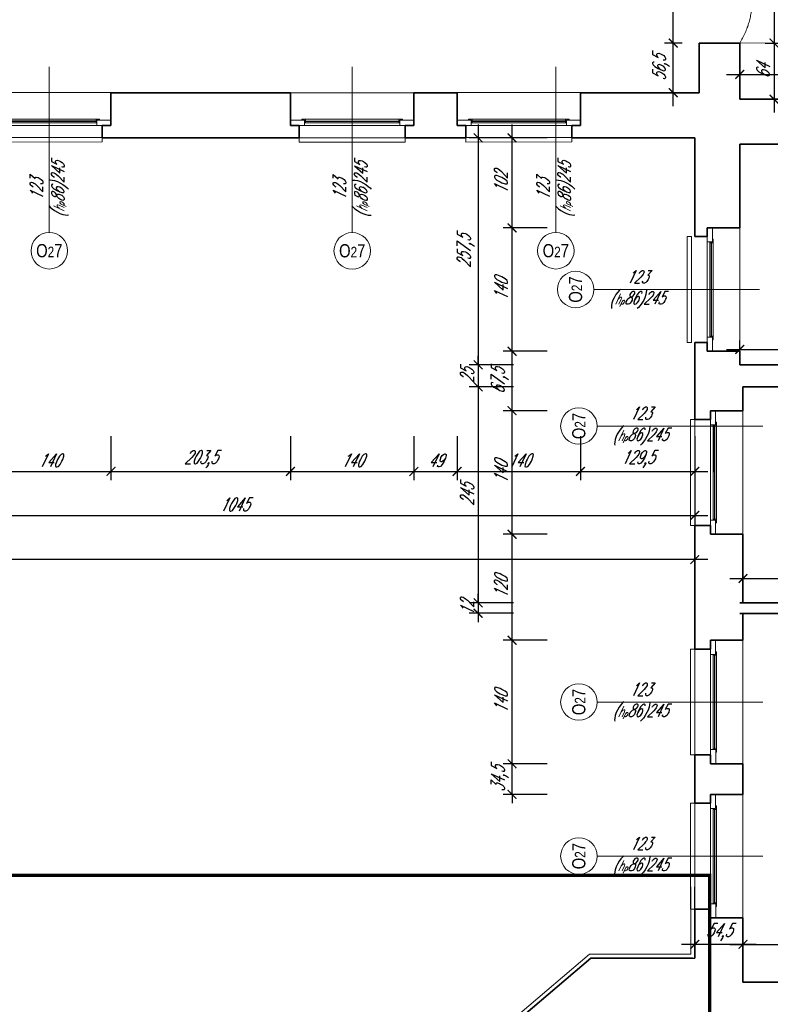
# Model space of a CAD drawing. Header units: millimetres. Extents: x 402 to 79005, y -7782 to 89952.
# Tile 187 of 256: x 26021 to 26873, y 30260 to 31376. Entities that reach past the tile are written whole.
import ezdxf

# ---------------------------------------------------------------- set-up
doc = ezdxf.new("R2010")
doc.units = ezdxf.units.MM
doc.header["$LTSCALE"] = 10
doc.linetypes.add('DASHED', pattern=[19.05, 12.7, -6.35])
doc.layers.get('0').update_dxf_attribs({"lineweight": 0})
doc.layers.get('Defpoints').update_dxf_attribs({"color": 253})
for name, color, linetype, lineweight in [('01 parter - ściany', 253, 'Continuous', 35), ('03-01_okna', 253, 'Continuous', 15), ('03_drzwi', 253, 'Continuous', 15), ('04-1_widok', 253, 'Continuous', 5), ('04-2_nad', 253, 'DASHED', 5), ('05-01_wymiary', 253, 'Continuous', 5), ('05-03_opis', 253, 'Continuous', 5), ('0_A_GRANICA OPRACOWANIA', 1, 'Continuous', 0), ('0_A_ŚCIANY ', 253, 'Continuous', 30)]:
    doc.layers.add(name, color=color, linetype=linetype, lineweight=lineweight)
doc.styles.add('ariel', font='ARIAL.TTF', dxfattribs={"width": 0.8})
doc.styles.add('ariel_wym', font='simplex.shx', dxfattribs={"width": 0.65, "oblique": 25})
doc.dimstyles.new('ariel 50', dxfattribs={"dimtxt": 15, "dimasz": 10, "dimexe": 10, "dimexo": 0, "dimgap": 5, "dimtad": 1, "dimdec": 1, "dimrnd": 0.5, "dimtxsty": 'ariel_wym', "dimblk": 'ARCHTICK', "dimcen": 2.5, "dimdle": 15, "dimazin": 0, "dimtfac": 1, "dimtdec": 1, "dimtix": 1, "dimtmove": 0, "dimatfit": 3, "dimldrblk": 'DOT', "dimfxl": 0, "dimarcsym": 0})
doc.dimstyles.new('ariel 50 wnętrze', dxfattribs={"dimtxt": 15, "dimasz": 10, "dimexe": 10, "dimexo": 0, "dimgap": 5, "dimtad": 1, "dimdec": 1, "dimrnd": 0.5, "dimtxsty": 'ariel_wym', "dimblk": 'ARCHTICK', "dimcen": 2.5, "dimdle": 15, "dimazin": 0, "dimtfac": 1, "dimtdec": 1, "dimtix": 1, "dimtmove": 0, "dimatfit": 3, "dimldrblk": 'DOT', "dimfxl": 0, "dimarcsym": 0})

# ---------------------------------------------------------------- blocks, each defined once
blk = doc.blocks.new('_ArchTick')
at = {"color": 0, "linetype": 'ByBlock', "const_width": 0.15}
blk.add_lwpolyline([(-0.5, -0.5), (0.5, 0.5)], dxfattribs=at)
blk = doc.blocks.new('*D1070')
at = {"layer": '05-01_wymiary', "color": 0, "lineweight": -2}
for p, q in [((26619.5, 30532.8), (26569.5, 30532.8)), ((26579.5, 30532.8), (26579.5, 30542.8)), ((26579.5, 30498.1), (26579.5, 30532.8)), ((26619.5, 30498.1), (26569.5, 30498.1)), ((26579.5, 30498.1), (26579.5, 30488.1))]:
    blk.add_line(p, q, dxfattribs=at)
at = {"layer": 'Defpoints', "color": 0}
for p in [(26579.5, 30532.8), (26841.5, 30532.8), (26841.5, 30498.1)]:
    blk.add_point(p, dxfattribs=at)
at = {"layer": '05-01_wymiary', "color": 0, "lineweight": -2, "xscale": 10, "yscale": 10, "zscale": 10}
for p, rotation in [((26579.5, 30532.8), 270), ((26579.5, 30498.1), 90)]:
    blk.add_blockref('_ArchTick', p, dxfattribs=dict(at, rotation=rotation))
at = {"layer": '05-01_wymiary', "color": 0, "insert": (26565.6, 30515.4), "char_height": 15, "attachment_point": 5, "rotation": 90, "style": 'ariel_wym'}
blk.add_mtext('34,5', dxfattribs=at)
blk = doc.blocks.new('_Dot')
at = {"color": 0, "linetype": 'ByBlock', "lineweight": -2}
blk.add_line((-0.5, 0), (-1, 0), dxfattribs=at)
at = {"color": 0, "linetype": 'ByBlock', "const_width": 0.5}
blk.add_lwpolyline([(-0.25, 0, 1), (0.25, 0, 1)], format="xyb", close=True, dxfattribs=at)
blk = doc.blocks.new('*D1071')
at = {"layer": '05-01_wymiary', "color": 0, "lineweight": -2}
for p, q in [((26579.5, 30517.8), (26579.5, 30687.8)), ((26619.5, 30672.8), (26569.5, 30672.8)), ((26619.5, 30532.8), (26569.5, 30532.8))]:
    blk.add_line(p, q, dxfattribs=at)
at = {"layer": 'Defpoints', "color": 0}
for p in [(26579.5, 30672.8), (26841.5, 30672.8), (26841.5, 30532.8)]:
    blk.add_point(p, dxfattribs=at)
at = {"layer": '05-01_wymiary', "color": 0, "lineweight": -2, "xscale": 10, "yscale": 10, "zscale": 10}
for p, rotation in [((26579.5, 30672.8), 90), ((26579.5, 30532.8), 270)]:
    blk.add_blockref('_ArchTick', p, dxfattribs=dict(at, rotation=rotation))
at = {"layer": '05-01_wymiary', "color": 0, "insert": (26567, 30602.8), "char_height": 15, "attachment_point": 5, "rotation": 90, "style": 'ariel_wym'}
blk.add_mtext('140', dxfattribs=at)
blk = doc.blocks.new('*D1072')
at = {"layer": '05-01_wymiary', "color": 0, "lineweight": -2}
for p, q in [((26579.5, 30657.8), (26579.5, 30808)), ((26619.5, 30793), (26569.5, 30793)), ((26619.5, 30672.8), (26569.5, 30672.8))]:
    blk.add_line(p, q, dxfattribs=at)
at = {"layer": 'Defpoints', "color": 0}
for p in [(26579.5, 30793), (26841.5, 30793), (26841.5, 30672.8)]:
    blk.add_point(p, dxfattribs=at)
at = {"layer": '05-01_wymiary', "color": 0, "lineweight": -2, "xscale": 10, "yscale": 10, "zscale": 10}
for p, rotation in [((26579.5, 30793), 90), ((26579.5, 30672.8), 270)]:
    blk.add_blockref('_ArchTick', p, dxfattribs=dict(at, rotation=rotation))
at = {"layer": '05-01_wymiary', "color": 0, "insert": (26567, 30732.9), "char_height": 15, "attachment_point": 5, "rotation": 90, "style": 'ariel_wym'}
blk.add_mtext('120', dxfattribs=at)
blk = doc.blocks.new('*D1073')
at = {"layer": '05-01_wymiary', "color": 0, "lineweight": -2}
for p, q in [((26579.5, 30778), (26579.5, 30948.1)), ((26619.5, 30933.1), (26569.5, 30933.1)), ((26619.5, 30793), (26569.5, 30793))]:
    blk.add_line(p, q, dxfattribs=at)
at = {"layer": 'Defpoints', "color": 0}
for p in [(26579.5, 30933.1), (26841.5, 30933.1), (26841.5, 30793)]:
    blk.add_point(p, dxfattribs=at)
at = {"layer": '05-01_wymiary', "color": 0, "lineweight": -2, "xscale": 10, "yscale": 10, "zscale": 10}
for p, rotation in [((26579.5, 30933.1), 90), ((26579.5, 30793), 270)]:
    blk.add_blockref('_ArchTick', p, dxfattribs=dict(at, rotation=rotation))
at = {"layer": '05-01_wymiary', "color": 0, "insert": (26567, 30863.1), "char_height": 15, "attachment_point": 5, "rotation": 90, "style": 'ariel_wym'}
blk.add_mtext('140', dxfattribs=at)
blk = doc.blocks.new('*D1074')
at = {"layer": '05-01_wymiary', "color": 0, "lineweight": -2}
for p, q in [((26579.5, 30918.1), (26579.5, 31015.5)), ((26619.5, 31000.5), (26569.5, 31000.5)), ((26619.5, 30933.1), (26569.5, 30933.1))]:
    blk.add_line(p, q, dxfattribs=at)
at = {"layer": 'Defpoints', "color": 0}
for p in [(26579.5, 31000.5), (26837.8, 31000.5), (26841.5, 30933.1)]:
    blk.add_point(p, dxfattribs=at)
at = {"layer": '05-01_wymiary', "color": 0, "lineweight": -2, "xscale": 10, "yscale": 10, "zscale": 10}
for p, rotation in [((26579.5, 31000.5), 90), ((26579.5, 30933.1), 270)]:
    blk.add_blockref('_ArchTick', p, dxfattribs=dict(at, rotation=rotation))
at = {"layer": '05-01_wymiary', "color": 0, "insert": (26565.6, 30966.8), "char_height": 15, "attachment_point": 5, "rotation": 90, "style": 'ariel_wym'}
blk.add_mtext('67,5', dxfattribs=at)
blk = doc.blocks.new('*D1075')
at = {"layer": '05-01_wymiary', "color": 0, "lineweight": -2}
for p, q in [((26579.5, 30985.5), (26579.5, 31155.5)), ((26619.5, 31140.5), (26569.5, 31140.5)), ((26619.5, 31000.5), (26569.5, 31000.5))]:
    blk.add_line(p, q, dxfattribs=at)
at = {"layer": 'Defpoints', "color": 0}
for p in [(26579.5, 31140.5), (26837.8, 31140.5), (26837.8, 31000.5)]:
    blk.add_point(p, dxfattribs=at)
at = {"layer": '05-01_wymiary', "color": 0, "lineweight": -2, "xscale": 10, "yscale": 10, "zscale": 10}
for p, rotation in [((26579.5, 31140.5), 90), ((26579.5, 31000.5), 270)]:
    blk.add_blockref('_ArchTick', p, dxfattribs=dict(at, rotation=rotation))
at = {"layer": '05-01_wymiary', "color": 0, "insert": (26567, 31070.5), "char_height": 15, "attachment_point": 5, "rotation": 90, "style": 'ariel_wym'}
blk.add_mtext('140', dxfattribs=at)
blk = doc.blocks.new('*D1076')
at = {"layer": '05-01_wymiary', "color": 0, "lineweight": -2}
for p, q in [((26579.5, 31125.5), (26579.5, 31257.5)), ((26619.5, 31242.5), (26569.5, 31242.5)), ((26619.5, 31140.5), (26569.5, 31140.5))]:
    blk.add_line(p, q, dxfattribs=at)
at = {"layer": 'Defpoints', "color": 0}
for p in [(26579.5, 31242.5), (26786.8, 31242.5), (26837.8, 31140.5)]:
    blk.add_point(p, dxfattribs=at)
at = {"layer": '05-01_wymiary', "color": 0, "lineweight": -2, "xscale": 10, "yscale": 10, "zscale": 10}
for p, rotation in [((26579.5, 31242.5), 90), ((26579.5, 31140.5), 270)]:
    blk.add_blockref('_ArchTick', p, dxfattribs=dict(at, rotation=rotation))
at = {"layer": '05-01_wymiary', "color": 0, "insert": (26567, 31191.5), "char_height": 15, "attachment_point": 5, "rotation": 90, "style": 'ariel_wym'}
blk.add_mtext('102', dxfattribs=at)
blk = doc.blocks.new('*D1077')
at = {"layer": '05-01_wymiary', "color": 0, "lineweight": -2}
for p, q in [((26541, 31257.5), (26541, 30970.2)), ((26581, 31242.5), (26531, 31242.5)), ((26581, 30985.2), (26531, 30985.2))]:
    blk.add_line(p, q, dxfattribs=at)
at = {"layer": 'Defpoints', "color": 0}
for p in [(26786.8, 31242.5), (26541, 30985.2), (26837.8, 30985.2)]:
    blk.add_point(p, dxfattribs=at)
at = {"layer": '05-01_wymiary', "color": 0, "lineweight": -2, "xscale": 10, "yscale": 10, "zscale": 10}
for p, rotation in [((26541, 31242.5), 90), ((26541, 30985.2), 270)]:
    blk.add_blockref('_ArchTick', p, dxfattribs=dict(at, rotation=rotation))
at = {"layer": '05-01_wymiary', "color": 0, "insert": (26527.1, 31113.8), "char_height": 15, "attachment_point": 5, "rotation": 90, "style": 'ariel_wym'}
blk.add_mtext('257,5', dxfattribs=at)
blk = doc.blocks.new('*D1078')
at = {"layer": '05-01_wymiary', "color": 0, "lineweight": -2}
for p, q in [((26541, 30985.2), (26541, 30995.2)), ((26581, 30985.2), (26531, 30985.2)), ((26541, 30985.2), (26541, 30960.2)), ((26581, 30960.2), (26531, 30960.2)), ((26541, 30960.2), (26541, 30950.2))]:
    blk.add_line(p, q, dxfattribs=at)
at = {"layer": 'Defpoints', "color": 0}
for p in [(26837.8, 30985.2), (26541, 30960.2), (26841.5, 30960.2)]:
    blk.add_point(p, dxfattribs=at)
at = {"layer": '05-01_wymiary', "color": 0, "lineweight": -2, "xscale": 10, "yscale": 10, "zscale": 10}
for p, rotation in [((26541, 30985.2), 270), ((26541, 30960.2), 90)]:
    blk.add_blockref('_ArchTick', p, dxfattribs=dict(at, rotation=rotation))
at = {"layer": '05-01_wymiary', "color": 0, "insert": (26528.5, 30972.7), "char_height": 15, "attachment_point": 5, "rotation": 90, "style": 'ariel_wym'}
blk.add_mtext('25', dxfattribs=at)
blk = doc.blocks.new('*D1079')
at = {"layer": '05-01_wymiary', "color": 0, "lineweight": -2}
for p, q in [((26541, 30975.2), (26541, 30700.4)), ((26581, 30960.2), (26531, 30960.2)), ((26581, 30715.4), (26531, 30715.4))]:
    blk.add_line(p, q, dxfattribs=at)
at = {"layer": 'Defpoints', "color": 0}
for p in [(26841.5, 30960.2), (26541, 30715.4), (26841.5, 30715.4)]:
    blk.add_point(p, dxfattribs=at)
at = {"layer": '05-01_wymiary', "color": 0, "lineweight": -2, "xscale": 10, "yscale": 10, "zscale": 10}
for p, rotation in [((26541, 30960.2), 90), ((26541, 30715.4), 270)]:
    blk.add_blockref('_ArchTick', p, dxfattribs=dict(at, rotation=rotation))
at = {"layer": '05-01_wymiary', "color": 0, "insert": (26528.5, 30837.8), "char_height": 15, "attachment_point": 5, "rotation": 90, "style": 'ariel_wym'}
blk.add_mtext('245', dxfattribs=at)
blk = doc.blocks.new('*D1080')
at = {"layer": '05-01_wymiary', "color": 0, "lineweight": -2}
for p, q in [((26541, 30715.4), (26541, 30725.4)), ((26581, 30715.4), (26531, 30715.4)), ((26541, 30715.4), (26541, 30703.4)), ((26581, 30703.4), (26531, 30703.4)), ((26541, 30703.4), (26541, 30693.4))]:
    blk.add_line(p, q, dxfattribs=at)
at = {"layer": 'Defpoints', "color": 0}
for p in [(26841.5, 30715.4), (26541, 30703.4), (26841.5, 30703.4)]:
    blk.add_point(p, dxfattribs=at)
at = {"layer": '05-01_wymiary', "color": 0, "lineweight": -2, "xscale": 10, "yscale": 10, "zscale": 10}
for p, rotation in [((26541, 30715.4), 270), ((26541, 30703.4), 90)]:
    blk.add_blockref('_ArchTick', p, dxfattribs=dict(at, rotation=rotation))
at = {"layer": '05-01_wymiary', "color": 0, "insert": (26528.5, 30709.4), "char_height": 15, "attachment_point": 5, "rotation": 90, "style": 'ariel_wym'}
blk.add_mtext('12', dxfattribs=at)
blk = doc.blocks.new('*D1118')
at = {"layer": '05-01_wymiary', "color": 0, "lineweight": -2}
for p, q in [((25984.4, 30904.3), (25984.4, 30854.3)), ((26124.4, 30904.3), (26124.4, 30854.3)), ((25969.4, 30864.3), (26139.4, 30864.3))]:
    blk.add_line(p, q, dxfattribs=at)
at = {"layer": 'Defpoints', "color": 0}
for p in [(25984.4, 31293.8), (26124.4, 31293.8), (26124.4, 30864.3)]:
    blk.add_point(p, dxfattribs=at)
at = {"layer": '05-01_wymiary', "color": 0, "lineweight": -2, "xscale": 10, "yscale": 10, "zscale": 10, "rotation": 180}
blk.add_blockref('_ArchTick', (25984.4, 30864.3), dxfattribs=at)
at = {"layer": '05-01_wymiary', "color": 0, "lineweight": -2, "xscale": 10, "yscale": 10, "zscale": 10}
blk.add_blockref('_ArchTick', (26124.4, 30864.3), dxfattribs=at)
at = {"layer": '05-01_wymiary', "color": 0, "insert": (26054.4, 30876.8), "char_height": 15, "attachment_point": 5, "style": 'ariel_wym'}
blk.add_mtext('140', dxfattribs=at)
blk = doc.blocks.new('*D1119')
at = {"layer": '05-01_wymiary', "color": 0, "lineweight": -2}
for p, q in [((26124.4, 30904.3), (26124.4, 30854.3)), ((26328.1, 30904.3), (26328.1, 30854.3)), ((26109.4, 30864.3), (26343.1, 30864.3))]:
    blk.add_line(p, q, dxfattribs=at)
at = {"layer": 'Defpoints', "color": 0}
for p in [(26124.4, 31293.8), (26328.1, 31293.5), (26328.1, 30864.3)]:
    blk.add_point(p, dxfattribs=at)
at = {"layer": '05-01_wymiary', "color": 0, "lineweight": -2, "xscale": 10, "yscale": 10, "zscale": 10, "rotation": 180}
blk.add_blockref('_ArchTick', (26124.4, 30864.3), dxfattribs=at)
at = {"layer": '05-01_wymiary', "color": 0, "lineweight": -2, "xscale": 10, "yscale": 10, "zscale": 10}
blk.add_blockref('_ArchTick', (26328.1, 30864.3), dxfattribs=at)
at = {"layer": '05-01_wymiary', "color": 0, "insert": (26226.3, 30878.2), "char_height": 15, "attachment_point": 5, "style": 'ariel_wym'}
blk.add_mtext('203,5', dxfattribs=at)
blk = doc.blocks.new('*D1120')
at = {"layer": '05-01_wymiary', "color": 0, "lineweight": -2}
for p, q in [((26328.1, 30904.3), (26328.1, 30854.3)), ((26468.1, 30904.3), (26468.1, 30854.3)), ((26313.1, 30864.3), (26483.1, 30864.3))]:
    blk.add_line(p, q, dxfattribs=at)
at = {"layer": 'Defpoints', "color": 0}
for p in [(26328.1, 31293.5), (26468.1, 31293.6), (26468.1, 30864.3)]:
    blk.add_point(p, dxfattribs=at)
at = {"layer": '05-01_wymiary', "color": 0, "lineweight": -2, "xscale": 10, "yscale": 10, "zscale": 10, "rotation": 180}
blk.add_blockref('_ArchTick', (26328.1, 30864.3), dxfattribs=at)
at = {"layer": '05-01_wymiary', "color": 0, "lineweight": -2, "xscale": 10, "yscale": 10, "zscale": 10}
blk.add_blockref('_ArchTick', (26468.1, 30864.3), dxfattribs=at)
at = {"layer": '05-01_wymiary', "color": 0, "insert": (26398.1, 30876.8), "char_height": 15, "attachment_point": 5, "style": 'ariel_wym'}
blk.add_mtext('140', dxfattribs=at)
blk = doc.blocks.new('*D1121')
at = {"layer": '05-01_wymiary', "color": 0, "lineweight": -2}
for p, q in [((26468.1, 30904.3), (26468.1, 30854.3)), ((26517.1, 30904.3), (26517.1, 30854.3)), ((26453.1, 30864.3), (26532.1, 30864.3))]:
    blk.add_line(p, q, dxfattribs=at)
at = {"layer": 'Defpoints', "color": 0}
for p in [(26468.1, 31293.6), (26517.1, 31293.8), (26517.1, 30864.3)]:
    blk.add_point(p, dxfattribs=at)
at = {"layer": '05-01_wymiary', "color": 0, "lineweight": -2, "xscale": 10, "yscale": 10, "zscale": 10, "rotation": 180}
blk.add_blockref('_ArchTick', (26468.1, 30864.3), dxfattribs=at)
at = {"layer": '05-01_wymiary', "color": 0, "lineweight": -2, "xscale": 10, "yscale": 10, "zscale": 10}
blk.add_blockref('_ArchTick', (26517.1, 30864.3), dxfattribs=at)
at = {"layer": '05-01_wymiary', "color": 0, "insert": (26492.6, 30876.8), "char_height": 15, "attachment_point": 5, "style": 'ariel_wym'}
blk.add_mtext('49', dxfattribs=at)
blk = doc.blocks.new('*D1122')
at = {"layer": '05-01_wymiary', "color": 0, "lineweight": -2}
for p, q in [((26517.1, 30904.3), (26517.1, 30854.3)), ((26657.1, 30904.3), (26657.1, 30854.3)), ((26502.1, 30864.3), (26672.1, 30864.3))]:
    blk.add_line(p, q, dxfattribs=at)
at = {"layer": 'Defpoints', "color": 0}
for p in [(26517.1, 31293.8), (26657.1, 31293.8), (26657.1, 30864.3)]:
    blk.add_point(p, dxfattribs=at)
at = {"layer": '05-01_wymiary', "color": 0, "lineweight": -2, "xscale": 10, "yscale": 10, "zscale": 10, "rotation": 180}
blk.add_blockref('_ArchTick', (26517.1, 30864.3), dxfattribs=at)
at = {"layer": '05-01_wymiary', "color": 0, "lineweight": -2, "xscale": 10, "yscale": 10, "zscale": 10}
blk.add_blockref('_ArchTick', (26657.1, 30864.3), dxfattribs=at)
at = {"layer": '05-01_wymiary', "color": 0, "insert": (26587.1, 30876.8), "char_height": 15, "attachment_point": 5, "style": 'ariel_wym'}
blk.add_mtext('140', dxfattribs=at)
blk = doc.blocks.new('*D1381')
at = {"layer": '05-01_wymiary', "color": 0, "lineweight": -2}
for p, q in [((26657.1, 30904.3), (26657.1, 30854.3)), ((26786.8, 30904.3), (26786.8, 30854.3)), ((26642.1, 30864.3), (26801.8, 30864.3))]:
    blk.add_line(p, q, dxfattribs=at)
at = {"layer": 'Defpoints', "color": 0}
for p in [(26657.1, 31293.8), (26786.8, 31242.5), (26786.8, 30864.3)]:
    blk.add_point(p, dxfattribs=at)
at = {"layer": '05-01_wymiary', "color": 0, "lineweight": -2, "xscale": 10, "yscale": 10, "zscale": 10, "rotation": 180}
blk.add_blockref('_ArchTick', (26657.1, 30864.3), dxfattribs=at)
at = {"layer": '05-01_wymiary', "color": 0, "lineweight": -2, "xscale": 10, "yscale": 10, "zscale": 10}
blk.add_blockref('_ArchTick', (26786.8, 30864.3), dxfattribs=at)
at = {"layer": '05-01_wymiary', "color": 0, "insert": (26722, 30878.2), "char_height": 15, "attachment_point": 5, "style": 'ariel_wym'}
blk.add_mtext('129,5', dxfattribs=at)
blk = doc.blocks.new('*D1409')
at = {"layer": '05-01_wymiary', "color": 0, "lineweight": -2}
for p, q in [((25741.8, 30854.3), (25741.8, 30804.3)), ((26786.8, 30854.3), (26786.8, 30804.3)), ((25726.8, 30814.3), (26801.8, 30814.3))]:
    blk.add_line(p, q, dxfattribs=at)
at = {"layer": 'Defpoints', "color": 0}
for p in [(26786.8, 31242.5), (25741.8, 31102.5), (26786.8, 30814.3)]:
    blk.add_point(p, dxfattribs=at)
at = {"layer": '05-01_wymiary', "color": 0, "lineweight": -2, "xscale": 10, "yscale": 10, "zscale": 10, "rotation": 180}
blk.add_blockref('_ArchTick', (25741.8, 30814.3), dxfattribs=at)
at = {"layer": '05-01_wymiary', "color": 0, "lineweight": -2, "xscale": 10, "yscale": 10, "zscale": 10}
blk.add_blockref('_ArchTick', (26786.8, 30814.3), dxfattribs=at)
at = {"layer": '05-01_wymiary', "color": 0, "insert": (26264.3, 30826.8), "char_height": 15, "attachment_point": 5, "style": 'ariel_wym'}
blk.add_mtext('1045', dxfattribs=at)
blk = doc.blocks.new('*D1410')
at = {"layer": '05-01_wymiary', "color": 0, "lineweight": -2}
for p, q in [((22972.2, 30804.3), (22972.2, 30754.3)), ((26786.8, 30804.3), (26786.8, 30754.3)), ((26801.8, 30764.3), (22957.2, 30764.3))]:
    blk.add_line(p, q, dxfattribs=at)
at = {"layer": 'Defpoints', "color": 0}
for p in [(22972.2, 31242.5), (26786.8, 31242.5), (22972.2, 30764.3)]:
    blk.add_point(p, dxfattribs=at)
at = {"layer": '05-01_wymiary', "color": 0, "lineweight": -2, "xscale": 10, "yscale": 10, "zscale": 10, "rotation": 180}
blk.add_blockref('_ArchTick', (22972.2, 30764.3), dxfattribs=at)
at = {"layer": '05-01_wymiary', "color": 0, "lineweight": -2, "xscale": 10, "yscale": 10, "zscale": 10}
blk.add_blockref('_ArchTick', (26786.8, 30764.3), dxfattribs=at)
at = {"layer": '05-01_wymiary', "color": 0, "insert": (24879.5, 30778.2), "char_height": 15, "attachment_point": 5, "style": 'ariel_wym'}
blk.add_mtext('3814,5', dxfattribs=at)
blk = doc.blocks.new('*D1212')
at = {"layer": '05-01_wymiary', "color": 0, "lineweight": -2}
for p, q in [((26841.5, 30318), (26841.5, 30338)), ((27437.8, 30318), (27437.8, 30338)), ((26826.5, 30328), (27452.8, 30328))]:
    blk.add_line(p, q, dxfattribs=at)
at = {"layer": 'Defpoints', "color": 0}
for p in [(27437.8, 30328), (26841.5, 30285.2), (27437.8, 30285.2)]:
    blk.add_point(p, dxfattribs=at)
at = {"layer": '05-01_wymiary', "color": 0, "lineweight": -2, "xscale": 10, "yscale": 10, "zscale": 10, "rotation": 180}
blk.add_blockref('_ArchTick', (26841.5, 30328), dxfattribs=at)
at = {"layer": '05-01_wymiary', "color": 0, "lineweight": -2, "xscale": 10, "yscale": 10, "zscale": 10}
blk.add_blockref('_ArchTick', (27437.8, 30328), dxfattribs=at)
at = {"layer": '05-01_wymiary', "color": 0, "insert": (27139.7, 30341.9), "char_height": 15, "attachment_point": 5, "style": 'ariel_wym'}
blk.add_mtext('596,5', dxfattribs=at)
blk = doc.blocks.new('*D1213')
at = {"layer": '05-01_wymiary', "color": 0, "lineweight": -2}
for p, q in [((26786.8, 30318), (26786.8, 30338)), ((26841.5, 30318), (26841.5, 30338)), ((26856.5, 30328), (26771.8, 30328))]:
    blk.add_line(p, q, dxfattribs=at)
at = {"layer": 'Defpoints', "color": 0}
for p in [(26786.8, 30328), (26786.8, 30299.5), (26841.5, 30285.2)]:
    blk.add_point(p, dxfattribs=at)
at = {"layer": '05-01_wymiary', "color": 0, "lineweight": -2, "xscale": 10, "yscale": 10, "zscale": 10, "rotation": 180}
blk.add_blockref('_ArchTick', (26786.8, 30328), dxfattribs=at)
at = {"layer": '05-01_wymiary', "color": 0, "lineweight": -2, "xscale": 10, "yscale": 10, "zscale": 10}
blk.add_blockref('_ArchTick', (26841.5, 30328), dxfattribs=at)
at = {"layer": '05-01_wymiary', "color": 0, "insert": (26814.2, 30341.9), "char_height": 15, "attachment_point": 5, "style": 'ariel_wym'}
blk.add_mtext('54,5', dxfattribs=at)
blk = doc.blocks.new('*D1218')
at = {"layer": '05-01_wymiary', "color": 0, "lineweight": -2}
for p, q in [((26841.5, 30732.9), (26841.5, 30752.9)), ((27255.9, 30732.9), (27255.9, 30752.9)), ((26826.5, 30742.9), (27270.9, 30742.9))]:
    blk.add_line(p, q, dxfattribs=at)
at = {"layer": 'Defpoints', "color": 0}
for p in [(27255.9, 30742.9), (26841.5, 30715.4), (27255.9, 30715.1)]:
    blk.add_point(p, dxfattribs=at)
at = {"layer": '05-01_wymiary', "color": 0, "lineweight": -2, "xscale": 10, "yscale": 10, "zscale": 10, "rotation": 180}
blk.add_blockref('_ArchTick', (26841.5, 30742.9), dxfattribs=at)
at = {"layer": '05-01_wymiary', "color": 0, "lineweight": -2, "xscale": 10, "yscale": 10, "zscale": 10}
blk.add_blockref('_ArchTick', (27255.9, 30742.9), dxfattribs=at)
at = {"layer": '05-01_wymiary', "color": 0, "insert": (27048.7, 30756.8), "char_height": 15, "attachment_point": 5, "style": 'ariel_wym'}
blk.add_mtext('414,5', dxfattribs=at)
blk = doc.blocks.new('*D1221')
at = {"layer": '05-01_wymiary', "color": 0, "lineweight": -2}
for p, q in [((26837.8, 30992.6), (26837.8, 31012.6)), ((27263.9, 30992.6), (27263.9, 31012.6)), ((26822.8, 31002.6), (27278.9, 31002.6))]:
    blk.add_line(p, q, dxfattribs=at)
at = {"layer": 'Defpoints', "color": 0}
for p in [(27263.9, 31002.6), (26837.8, 30985.2), (27263.9, 30985.2)]:
    blk.add_point(p, dxfattribs=at)
at = {"layer": '05-01_wymiary', "color": 0, "lineweight": -2, "xscale": 10, "yscale": 10, "zscale": 10, "rotation": 180}
blk.add_blockref('_ArchTick', (26837.8, 31002.6), dxfattribs=at)
at = {"layer": '05-01_wymiary', "color": 0, "lineweight": -2, "xscale": 10, "yscale": 10, "zscale": 10}
blk.add_blockref('_ArchTick', (27263.9, 31002.6), dxfattribs=at)
at = {"layer": '05-01_wymiary', "color": 0, "insert": (27050.9, 31015.1), "char_height": 15, "attachment_point": 5, "style": 'ariel_wym'}
blk.add_mtext('426', dxfattribs=at)
blk = doc.blocks.new('*D1224')
at = {"layer": '05-01_wymiary', "color": 0, "lineweight": -2}
for p, q in [((26822.8, 31314.3), (27439.8, 31314.3)), ((26837.8, 31304.3), (26837.8, 31324.3)), ((27424.8, 31304.3), (27424.8, 31324.3))]:
    blk.add_line(p, q, dxfattribs=at)
at = {"layer": 'Defpoints', "color": 0}
for p in [(27424.8, 31314.3), (26837.8, 31286.2), (27424.8, 31286.2)]:
    blk.add_point(p, dxfattribs=at)
at = {"layer": '05-01_wymiary', "color": 0, "lineweight": -2, "xscale": 10, "yscale": 10, "zscale": 10, "rotation": 180}
blk.add_blockref('_ArchTick', (26837.8, 31314.3), dxfattribs=at)
at = {"layer": '05-01_wymiary', "color": 0, "lineweight": -2, "xscale": 10, "yscale": 10, "zscale": 10}
blk.add_blockref('_ArchTick', (27424.8, 31314.3), dxfattribs=at)
at = {"layer": '05-01_wymiary', "color": 0, "insert": (27131.3, 31326.8), "char_height": 15, "attachment_point": 5, "style": 'ariel_wym'}
blk.add_mtext('587', dxfattribs=at)
blk = doc.blocks.new('*D1237')
at = {"layer": '05-01_wymiary', "color": 0, "lineweight": -2}
for p, q in [((26876.8, 31461.9), (26876.8, 31335)), ((26866.8, 31446.9), (26886.8, 31446.9)), ((26866.8, 31350), (26886.8, 31350))]:
    blk.add_line(p, q, dxfattribs=at)
at = {"layer": 'Defpoints', "color": 0}
for p in [(26837.8, 31446.9), (26837.8, 31350), (26876.8, 31350)]:
    blk.add_point(p, dxfattribs=at)
at = {"layer": '05-01_wymiary', "color": 0, "lineweight": -2, "xscale": 10, "yscale": 10, "zscale": 10}
for p, rotation in [((26876.8, 31446.9), 90), ((26876.8, 31350), 270)]:
    blk.add_blockref('_ArchTick', p, dxfattribs=dict(at, rotation=rotation))
at = {"layer": '05-01_wymiary', "color": 0, "insert": (26864.3, 31398.5), "char_height": 15, "attachment_point": 5, "rotation": 90, "style": 'ariel_wym'}
blk.add_mtext('97', dxfattribs=at)
blk = doc.blocks.new('*D1238')
at = {"layer": '05-01_wymiary', "color": 0, "lineweight": -2}
for p, q in [((26876.8, 31365), (26876.8, 31271.2)), ((26866.8, 31350), (26886.8, 31350)), ((26866.8, 31286.2), (26886.8, 31286.2))]:
    blk.add_line(p, q, dxfattribs=at)
at = {"layer": 'Defpoints', "color": 0}
for p in [(26837.8, 31350), (26837.8, 31286.2), (26876.8, 31286.2)]:
    blk.add_point(p, dxfattribs=at)
at = {"layer": '05-01_wymiary', "color": 0, "lineweight": -2, "xscale": 10, "yscale": 10, "zscale": 10}
for p, rotation in [((26876.8, 31350), 90), ((26876.8, 31286.2), 270)]:
    blk.add_blockref('_ArchTick', p, dxfattribs=dict(at, rotation=rotation))
at = {"layer": '05-01_wymiary', "color": 0, "insert": (26864.3, 31318.1), "char_height": 15, "attachment_point": 5, "rotation": 90, "style": 'ariel_wym'}
blk.add_mtext('64', dxfattribs=at)
blk = doc.blocks.new('*D1245')
at = {"layer": '05-01_wymiary', "color": 0, "lineweight": -2}
for p, q in [((26762.4, 31278.5), (26762.4, 31365)), ((26772.4, 31350), (26752.4, 31350)), ((26772.4, 31293.5), (26752.4, 31293.5))]:
    blk.add_line(p, q, dxfattribs=at)
at = {"layer": 'Defpoints', "color": 0}
for p in [(26762.4, 31350), (26791.8, 31350), (26791.8, 31293.5)]:
    blk.add_point(p, dxfattribs=at)
at = {"layer": '05-01_wymiary', "color": 0, "lineweight": -2, "xscale": 10, "yscale": 10, "zscale": 10}
for p, rotation in [((26762.4, 31350), 90), ((26762.4, 31293.5), 270)]:
    blk.add_blockref('_ArchTick', p, dxfattribs=dict(at, rotation=rotation))
at = {"layer": '05-01_wymiary', "color": 0, "insert": (26748.5, 31321.8), "char_height": 15, "attachment_point": 5, "rotation": 90, "style": 'ariel_wym'}
blk.add_mtext('56,5', dxfattribs=at)
blk = doc.blocks.new('*D1246')
at = {"layer": '05-01_wymiary', "color": 0, "lineweight": -2}
for p, q in [((26762.4, 31335), (26762.4, 31461.9)), ((26772.4, 31446.9), (26752.4, 31446.9)), ((26772.4, 31350), (26752.4, 31350))]:
    blk.add_line(p, q, dxfattribs=at)
at = {"layer": 'Defpoints', "color": 0}
for p in [(26762.4, 31446.9), (26791.8, 31446.9), (26791.8, 31350)]:
    blk.add_point(p, dxfattribs=at)
at = {"layer": '05-01_wymiary', "color": 0, "lineweight": -2, "xscale": 10, "yscale": 10, "zscale": 10}
for p, rotation in [((26762.4, 31446.9), 90), ((26762.4, 31350), 270)]:
    blk.add_blockref('_ArchTick', p, dxfattribs=dict(at, rotation=rotation))
at = {"layer": '05-01_wymiary', "color": 0, "insert": (26749.9, 31398.5), "char_height": 15, "attachment_point": 5, "rotation": 90, "style": 'ariel_wym'}
blk.add_mtext('97', dxfattribs=at)

msp = doc.modelspace()

# ---------------------------------------------------------------- linework, layer by layer
at = {"color": 1, "lineweight": 0}
for points in [[(26782.335, 30316.926), (26782.335, 30393.398)], [(26667.258, 30316.926), (26588.153, 30249.577)], [(26782.335, 30316.926), (26667.258, 30316.926)]]:
    msp.add_lwpolyline(points, dxfattribs=at)
at = {"layer": '01 parter - ściany'}
for p, q in [((26791.835, 31350.003), (26791.835, 31293.499)), ((26837.835, 31350.003), (26791.835, 31350.003)), ((26837.835, 31350.003), (26837.835, 31286.184)), ((26124.447, 31293.626), (26124.444, 31256.625)), ((26328.147, 31293.499), (26124.447, 31293.499)), ((26328.147, 31293.499), (26328.147, 31256.477)), ((26468.147, 31293.499), (26468.144, 31256.497)), ((26517.147, 31293.499), (26468.147, 31293.499)), ((26517.147, 31293.499), (26517.147, 31256.604)), ((26657.147, 31293.499), (26657.144, 31256.625)), ((26791.835, 31293.499), (26657.147, 31293.499)), ((26837.835, 31286.184), (27424.835, 31286.184)), ((26114.444, 31242.499), (26114.444, 31256.623)), ((26124.415, 31256.606), (26114.444, 31256.606)), ((26338.118, 31256.478), (26328.147, 31256.478)), ((26338.118, 31242.438), (26338.118, 31256.478)), ((26458.144, 31242.477), (26458.144, 31256.496)), ((26468.115, 31256.478), (26458.144, 31256.478)), ((26527.118, 31256.606), (26517.147, 31256.606)), ((26527.118, 31242.499), (26527.118, 31256.606)), ((26647.144, 31242.499), (26647.144, 31256.623)), ((26657.115, 31256.606), (26647.144, 31256.606)), ((26114.444, 31242.499), (26338.118, 31242.499)), ((26458.144, 31242.499), (26527.118, 31242.499)), ((26647.144, 31242.499), (26786.835, 31242.499)), ((26786.835, 31242.499), (26786.835, 31130.527)), ((26837.835, 31235.184), (26837.835, 31140.527)), ((26837.835, 31235.184), (27437.835, 31235.184)), ((26800.834, 31140.527), (26837.835, 31140.527)), ((26800.834, 31130.527), (26800.834, 31140.527)), ((26786.835, 31130.527), (26800.834, 31130.527)), ((26786.835, 31010.527), (26786.835, 30923.075)), ((26786.835, 31010.527), (26800.834, 31010.527)), ((26800.834, 31000.527), (26800.834, 31010.527)), ((26837.835, 31000.527), (26800.834, 31000.527)), ((26837.835, 31000.527), (26837.835, 30985.184)), ((27263.903, 30985.184), (26837.835, 30985.184)), ((26841.522, 30960.184), (26841.522, 30933.075)), ((26841.522, 30960.184), (27263.903, 30960.184)), ((26786.835, 30923.075), (26804.522, 30923.075)), ((26804.522, 30933.075), (26841.522, 30933.075)), ((26804.522, 30923.075), (26804.522, 30933.075)), ((26786.835, 30803.075), (26786.835, 30662.818)), ((26786.835, 30803.075), (26804.522, 30803.075)), ((26804.522, 30793.075), (26804.522, 30803.075)), ((26841.522, 30793.075), (26804.522, 30793.075)), ((26841.522, 30793.075), (26841.522, 30715.36)), ((26837.835, 30715.36), (27255.903, 30715.36)), ((26837.835, 30703.36), (27255.903, 30703.36)), ((26841.522, 30703.36), (26841.522, 30672.818)), ((26804.522, 30672.818), (26841.522, 30672.818)), ((26804.522, 30662.818), (26804.522, 30672.818)), ((26786.835, 30662.818), (26804.522, 30662.818)), ((26786.835, 30542.818), (26786.835, 30488.105)), ((26786.835, 30542.818), (26804.522, 30542.818)), ((26804.522, 30532.818), (26804.522, 30542.818)), ((26841.522, 30532.818), (26804.522, 30532.818)), ((26841.522, 30532.818), (26841.522, 30498.105)), ((26786.835, 30488.105), (26804.522, 30488.105)), ((26804.522, 30498.105), (26841.522, 30498.105)), ((26804.522, 30488.105), (26804.522, 30498.105)), ((26786.835, 30368.105), (26786.835, 30312.426)), ((26786.835, 30368.105), (26804.522, 30368.105)), ((26804.522, 30358.105), (26804.522, 30368.105)), ((26841.522, 30358.105), (26804.522, 30358.105)), ((26841.522, 30358.105), (26841.522, 30285.184)), ((26784.17, 30312.426), (26668.914, 30312.426)), ((27437.835, 30285.184), (26841.522, 30285.184))]:
    msp.add_line(p, q, dxfattribs=at)
msp.add_lwpolyline([(26668.914, 30312.426), (26592.653, 30247.499)], dxfattribs=at)
at = {"layer": '03-01_okna', "linetype": 'Continuous', "lineweight": 0}
for p, q in [((26108.444, 31259.623), (26000.447, 31259.604)), ((26107.444, 31261.623), (26001.447, 31261.604)), ((26107.444, 31261.123), (26001.447, 31261.104)), ((26107.444, 31263.623), (26107.444, 31259.623)), ((26452.144, 31259.496), (26344.147, 31259.477)), ((26345.147, 31263.477), (26345.147, 31259.477)), ((26451.144, 31261.496), (26345.147, 31261.477)), ((26451.144, 31260.996), (26345.147, 31260.977)), ((26451.144, 31263.496), (26451.144, 31259.496)), ((26641.144, 31259.623), (26533.147, 31259.604)), ((26534.147, 31263.604), (26534.147, 31259.604)), ((26640.144, 31261.623), (26534.147, 31261.604)), ((26640.144, 31261.123), (26534.147, 31261.104)), ((26640.144, 31263.623), (26640.144, 31259.623)), ((26000.447, 31256.604), (26108.444, 31256.623)), ((26344.147, 31256.477), (26452.144, 31256.496)), ((26533.147, 31256.604), (26641.144, 31256.623)), ((26114.474, 31237.776), (25994.419, 31237.757)), ((26114.474, 31242.776), (26114.474, 31237.776)), ((26338.119, 31242.63), (26338.119, 31237.63)), ((26458.174, 31237.649), (26338.119, 31237.63)), ((26458.174, 31242.649), (26458.174, 31237.649)), ((26527.119, 31242.757), (26527.119, 31237.757)), ((26647.174, 31237.776), (26527.119, 31237.757)), ((26647.174, 31242.776), (26647.174, 31237.776)), ((26778.132, 31130.527), (26778.132, 31010.527)), ((26783.132, 31130.527), (26778.132, 31130.527)), ((26800.834, 31016.527), (26800.819, 31124.527)), ((26803.819, 31124.527), (26803.834, 31016.527)), ((26807.819, 31123.527), (26803.819, 31123.527)), ((26805.319, 31123.527), (26805.334, 31017.527)), ((26805.819, 31123.527), (26805.834, 31017.527)), ((26807.834, 31017.527), (26803.834, 31017.527)), ((26783.132, 31010.527), (26778.132, 31010.527)), ((26781.819, 30923.075), (26781.819, 30803.075)), ((26786.819, 30923.075), (26781.819, 30923.075)), ((26804.522, 30809.075), (26804.507, 30917.075)), ((26807.507, 30917.075), (26807.522, 30809.075)), ((26811.507, 30916.075), (26807.507, 30916.075)), ((26809.007, 30916.075), (26809.022, 30810.075)), ((26809.507, 30916.075), (26809.522, 30810.075)), ((26786.819, 30803.075), (26781.819, 30803.075)), ((26811.522, 30810.075), (26807.522, 30810.075)), ((26781.835, 30662.818), (26781.835, 30542.818)), ((26786.835, 30662.818), (26781.835, 30662.818)), ((26804.537, 30548.818), (26804.522, 30656.818)), ((26807.522, 30656.818), (26807.537, 30548.818)), ((26811.522, 30655.818), (26807.522, 30655.818)), ((26809.022, 30655.818), (26809.037, 30549.818)), ((26809.522, 30655.818), (26809.537, 30549.818)), ((26811.537, 30549.818), (26807.537, 30549.818)), ((26786.835, 30542.818), (26781.835, 30542.818)), ((26781.835, 30488.105), (26781.835, 30368.105)), ((26786.835, 30488.105), (26781.835, 30488.105)), ((26804.537, 30374.105), (26804.522, 30482.105)), ((26807.522, 30482.105), (26807.537, 30374.105)), ((26811.522, 30481.105), (26807.522, 30481.105)), ((26809.022, 30481.105), (26809.037, 30375.105)), ((26809.522, 30481.105), (26809.537, 30375.105)), ((26786.835, 30368.105), (26781.835, 30368.105)), ((26811.537, 30375.105), (26807.537, 30375.105))]:
    msp.add_line(p, q, dxfattribs=at)
at = {"layer": '03-01_okna', "linetype": 'DASHED'}
for p, q in [((26114.474, 31242.776), (25994.419, 31242.757)), ((26458.174, 31242.649), (26338.119, 31242.63)), ((26647.174, 31242.776), (26527.119, 31242.757)), ((26783.132, 31130.527), (26783.132, 31010.527)), ((26786.819, 30923.075), (26786.819, 30803.075)), ((26786.835, 30662.818), (26786.835, 30542.818)), ((26786.835, 30488.105), (26786.835, 30368.105))]:
    msp.add_line(p, q, dxfattribs=at)
at = {"layer": '03-01_okna', "linetype": 'Continuous', "lineweight": 0}
for points in [[(26111.444, 31262.623), (26111.444, 31263.623), (25997.447, 31263.604), (25997.447, 31262.604)], [(26455.144, 31262.496), (26455.144, 31263.496), (26341.147, 31263.477), (26341.147, 31262.477)], [(26644.144, 31262.623), (26644.144, 31263.623), (26530.147, 31263.604), (26530.147, 31262.604)], [(26806.819, 31127.527), (26807.819, 31127.527), (26807.834, 31013.527), (26806.834, 31013.527)], [(26810.507, 30920.075), (26811.507, 30920.075), (26811.522, 30806.075), (26810.522, 30806.075)], [(26810.522, 30659.818), (26811.522, 30659.818), (26811.537, 30545.818), (26810.537, 30545.818)], [(26810.522, 30485.105), (26811.522, 30485.105), (26811.537, 30371.105), (26810.537, 30371.105)]]:
    msp.add_lwpolyline(points, dxfattribs=at)
for points in [[(26108.444, 31262.623), (26124.444, 31262.623), (26124.444, 31256.623), (26108.444, 31256.623)], [(26328.147, 31262.477), (26344.147, 31262.477), (26344.147, 31256.477), (26328.147, 31256.477)], [(26452.144, 31262.496), (26468.144, 31262.496), (26468.144, 31256.496), (26452.144, 31256.496)], [(26517.147, 31262.604), (26533.147, 31262.604), (26533.147, 31256.604), (26517.147, 31256.604)], [(26641.144, 31262.623), (26657.144, 31262.623), (26657.144, 31256.623), (26641.144, 31256.623)], [(26806.819, 31124.527), (26806.819, 31140.527), (26800.819, 31140.527), (26800.819, 31124.527)], [(26806.834, 31000.527), (26806.834, 31016.527), (26800.834, 31016.527), (26800.834, 31000.527)], [(26810.507, 30917.075), (26810.507, 30933.075), (26804.507, 30933.075), (26804.507, 30917.075)], [(26810.522, 30793.075), (26810.522, 30809.075), (26804.522, 30809.075), (26804.522, 30793.075)], [(26810.522, 30656.818), (26810.522, 30672.818), (26804.522, 30672.818), (26804.522, 30656.818)], [(26810.537, 30532.818), (26810.537, 30548.818), (26804.537, 30548.818), (26804.537, 30532.818)], [(26810.522, 30482.105), (26810.522, 30498.105), (26804.522, 30498.105), (26804.522, 30482.105)], [(26810.537, 30358.105), (26810.537, 30374.105), (26804.537, 30374.105), (26804.537, 30358.105)]]:
    msp.add_lwpolyline(points, close=True, dxfattribs=at)
at = {"layer": '03_drzwi'}
msp.add_line((26912.985, 31350.054), (26812.985, 31349.989), dxfattribs=at)
msp.add_arc((26812.442, 31346.425), 100.609, 2.067424, 92.454812, dxfattribs=at)
at = {"layer": '04-1_widok'}
for p, q in [((25984.416, 31293.757), (26124.444, 31293.776)), ((26328.116, 31293.63), (26468.144, 31293.649)), ((26517.116, 31293.757), (26657.144, 31293.776)), ((26837.771, 31000.496), (26837.771, 31140.528)), ((26841.459, 30793.044), (26841.459, 30933.076)), ((26841.474, 30532.786), (26841.474, 30672.818)), ((26841.474, 30358.074), (26841.474, 30498.106))]:
    msp.add_line(p, q, dxfattribs=at)
at = {"layer": '04-2_nad', "ltscale": 2}
msp.add_arc((26761.063, 31398.472), 90.791, 327.733926, 32.266074, dxfattribs=at)
at = {"layer": '05-03_opis', "lineweight": 0}
for p, q in [((26054.447, 31323.165), (26054.447, 31135.147)), ((26398.147, 31323.037), (26398.147, 31135.02)), ((26629.147, 31323.165), (26629.147, 31135.147)), ((26860.34, 31070.527), (26672.323, 31070.527)), ((26864.028, 30915.764), (26676.01, 30915.764)), ((26864.043, 30602.818), (26676.025, 30602.818)), ((26864.043, 30428.105), (26676.025, 30428.105))]:
    msp.add_line(p, q, dxfattribs=at)
for centre in [(26054.447, 31114.458), (26398.147, 31114.331), (26629.147, 31114.458), (26651.634, 31070.527), (26655.321, 30915.764), (26655.336, 30602.818), (26655.336, 30428.105)]:
    msp.add_circle(centre, 20.689, dxfattribs=at)
at = {"layer": '0_A_GRANICA OPRACOWANIA', "color": 1, "linetype": 'DASHED', "const_width": 4}
msp.add_lwpolyline([(25790.687, 30406.325), (26803.781, 30406.325), (26803.781, 29012.403), (25790.687, 29012.403)], close=True, dxfattribs=at)
at = {"layer": '0_A_ŚCIANY ', "lineweight": 30}
for points in [[(26668.914, 30312.426), (26786.835, 30312.426), (26786.835, 30393.398)], [(26668.914, 30312.426), (26592.653, 30247.499)]]:
    msp.add_lwpolyline(points, dxfattribs=at)

# ---------------------------------------------------------------- texts
at = {"layer": '05-03_opis', "lineweight": 0, "attachment_point": 5, "rotation": 90}
for s, insert, char_height, width, style in [('123\\P({\\H0.8333x;h\\H0.6x;p}86)245', (26054.447, 31184.03), 14.4, 62.66128, 'ariel_wym'), ('123\\P({\\H0.8333x;h\\H0.6x;p}86)245', (26398.147, 31183.903), 14.4, 62.66128, 'ariel_wym'), ('123\\P({\\H0.8333x;h\\H0.6x;p}86)245', (26629.147, 31184.03), 14.4, 62.66128, 'ariel_wym'), ('O{\\H0.8x;2}7', (26651.634, 31070.527), 15, 75.19353, 'ariel'), ('O{\\H0.8x;2}7', (26655.321, 30915.764), 15, 75.19353, 'ariel'), ('O{\\H0.8x;2}7', (26655.336, 30602.818), 15, 75.19353, 'ariel'), ('O{\\H0.8x;2}7', (26655.336, 30428.105), 15, 75.19353, 'ariel')]:
    msp.add_mtext(s, dxfattribs=dict(at, insert=insert, char_height=char_height, width=width, style=style))
at = {"layer": '05-03_opis', "lineweight": 0, "attachment_point": 5}
for s, insert, char_height, width, style in [('O{\\H0.8x;2}7', (26054.447, 31114.458), 15, 75.19353, 'ariel'), ('O{\\H0.8x;2}7', (26398.147, 31114.331), 15, 75.19353, 'ariel'), ('O{\\H0.8x;2}7', (26629.147, 31114.458), 15, 75.19353, 'ariel'), ('123\\P({\\H0.8333x;h\\H0.6x;p}86)245', (26721.205, 31070.527), 14.4, 62.66128, 'ariel_wym'), ('123\\P({\\H0.8333x;h\\H0.6x;p}86)245', (26724.893, 30915.764), 14.4, 62.66128, 'ariel_wym'), ('123\\P({\\H0.8333x;h\\H0.6x;p}86)245', (26724.908, 30602.818), 14.4, 62.66128, 'ariel_wym'), ('123\\P({\\H0.8333x;h\\H0.6x;p}86)245', (26724.908, 30428.105), 14.4, 62.66128, 'ariel_wym')]:
    msp.add_mtext(s, dxfattribs=dict(at, insert=insert, char_height=char_height, width=width, style=style))

# ---------------------------------------------------------------- dimensions: what is measured, and where the dimension line sits
at = {"layer": '05-01_wymiary'}
for base, p1, p2, dimstyle, picture, middle in [((26762.399, 31446.941), (26791.835, 31350.003), (26791.835, 31446.941), 'ariel 50 wnętrze', '*D1246', (26749.899, 31398.472)), ((26876.751, 31350.003), (26837.835, 31446.941), (26837.835, 31350.003), 'ariel 50 wnętrze', '*D1237', (26864.251, 31398.472)), ((26876.751, 31286.184), (26837.835, 31350.003), (26837.835, 31286.184), 'ariel 50 wnętrze', '*D1238', (26864.251, 31318.093)), ((26579.545, 31242.499), (26837.835, 31140.527), (26786.835, 31242.499), 'ariel 50', '*D1076', (26567.045, 31191.513)), ((26579.545, 31140.527), (26837.835, 31000.527), (26837.835, 31140.527), 'ariel 50', '*D1075', (26567.045, 31070.527)), ((26579.545, 31000.527), (26841.522, 30933.075), (26837.835, 31000.527), 'ariel 50', '*D1074', (26565.616, 30966.801)), ((26541.033, 30960.184), (26837.835, 30985.184), (26841.522, 30960.184), 'ariel 50', '*D1078', (26528.533, 30972.684)), ((26541.033, 30715.36), (26841.522, 30960.184), (26841.522, 30715.36), 'ariel 50', '*D1079', (26528.533, 30837.772)), ((26579.545, 30933.075), (26841.459, 30793.044), (26841.522, 30933.075), 'ariel 50', '*D1073', (26567.045, 30863.06)), ((26579.545, 30793.044), (26841.522, 30672.818), (26841.459, 30793.044), 'ariel 50', '*D1072', (26567.045, 30732.931)), ((26541.033, 30703.36), (26841.522, 30715.36), (26841.522, 30703.36), 'ariel 50', '*D1080', (26528.533, 30709.36)), ((26579.545, 30672.818), (26841.474, 30532.786), (26841.522, 30672.818), 'ariel 50', '*D1071', (26567.045, 30602.802)), ((26579.545, 30532.786), (26841.522, 30498.105), (26841.474, 30532.786), 'ariel 50', '*D1070', (26565.616, 30515.446))]:
    dim = msp.add_linear_dim(base=base, p1=p1, p2=p2, angle=90, dimstyle=dimstyle, override={"dimtmove": 1}, dxfattribs=at)
    dim.commit()
    dim.dimension.update_dxf_attribs({"geometry": picture, "text_midpoint": middle})
for base, p1, p2, dimstyle, picture, middle in [((26762.399, 31350.003), (26791.835, 31293.499), (26791.835, 31350.003), 'ariel 50 wnętrze', '*D1245', (26748.47, 31321.751)), ((26541.033, 30985.184), (26786.835, 31242.499), (26837.835, 30985.184), 'ariel 50', '*D1077', (26527.104, 31113.841))]:
    dim = msp.add_linear_dim(base=base, p1=p1, p2=p2, angle=90, dimstyle=dimstyle, dxfattribs=at)
    dim.commit()
    dim.dimension.update_dxf_attribs({"geometry": picture, "text_midpoint": middle})
for base, p1, p2, dimstyle, picture, middle in [((27424.835, 31314.285), (26837.835, 31286.184), (27424.835, 31286.184), 'ariel 50 wnętrze', '*D1224', (27131.335, 31326.785)), ((22972.224, 30764.289), (26786.835, 31242.499), (22972.224, 31242.499), 'ariel 50', '*D1410', (24879.529, 30778.218)), ((27263.903, 31002.599), (26837.835, 30985.184), (27263.903, 30985.184), 'ariel 50 wnętrze', '*D1221', (27050.869, 31015.099)), ((27255.903, 30742.853), (26841.522, 30715.36), (27255.903, 30715.113), 'ariel 50 wnętrze', '*D1218', (27048.713, 30756.782)), ((27437.835, 30327.98), (26841.522, 30285.184), (27437.835, 30285.184), 'ariel 50 wnętrze', '*D1212', (27139.678, 30341.908))]:
    dim = msp.add_linear_dim(base=base, p1=p1, p2=p2, dimstyle=dimstyle, dxfattribs=at)
    dim.commit()
    dim.dimension.update_dxf_attribs({"geometry": picture, "text_midpoint": middle})
for base, p1, p2, dimstyle, picture, middle in [((26124.444, 30864.289), (25984.416, 31293.757), (26124.444, 31293.776), 'ariel 50', '*D1118', (26054.43, 30876.789)), ((26328.147, 30864.289), (26124.444, 31293.776), (26328.147, 31293.499), 'ariel 50', '*D1119', (26226.296, 30878.218)), ((26468.144, 30864.289), (26328.147, 31293.499), (26468.144, 31293.649), 'ariel 50', '*D1120', (26398.146, 30876.789)), ((26517.116, 30864.289), (26468.144, 31293.649), (26517.116, 31293.757), 'ariel 50', '*D1121', (26492.63, 30876.789)), ((26657.144, 30864.289), (26517.116, 31293.757), (26657.144, 31293.776), 'ariel 50', '*D1122', (26587.13, 30876.789)), ((26786.835, 30864.289), (26657.144, 31293.776), (26786.835, 31242.499), 'ariel 50', '*D1381', (26721.989, 30878.218)), ((26786.835, 30814.289), (25741.835, 31102.499), (26786.835, 31242.499), 'ariel 50', '*D1409', (26264.335, 30826.789)), ((26786.835, 30327.98), (26841.522, 30285.184), (26786.835, 30299.499), 'ariel 50 wnętrze', '*D1213', (26814.178, 30341.908))]:
    dim = msp.add_linear_dim(base=base, p1=p1, p2=p2, dimstyle=dimstyle, override={"dimtmove": 1}, dxfattribs=at)
    dim.commit()
    dim.dimension.update_dxf_attribs({"geometry": picture, "text_midpoint": middle})

doc.saveas('drawing.dxf')
